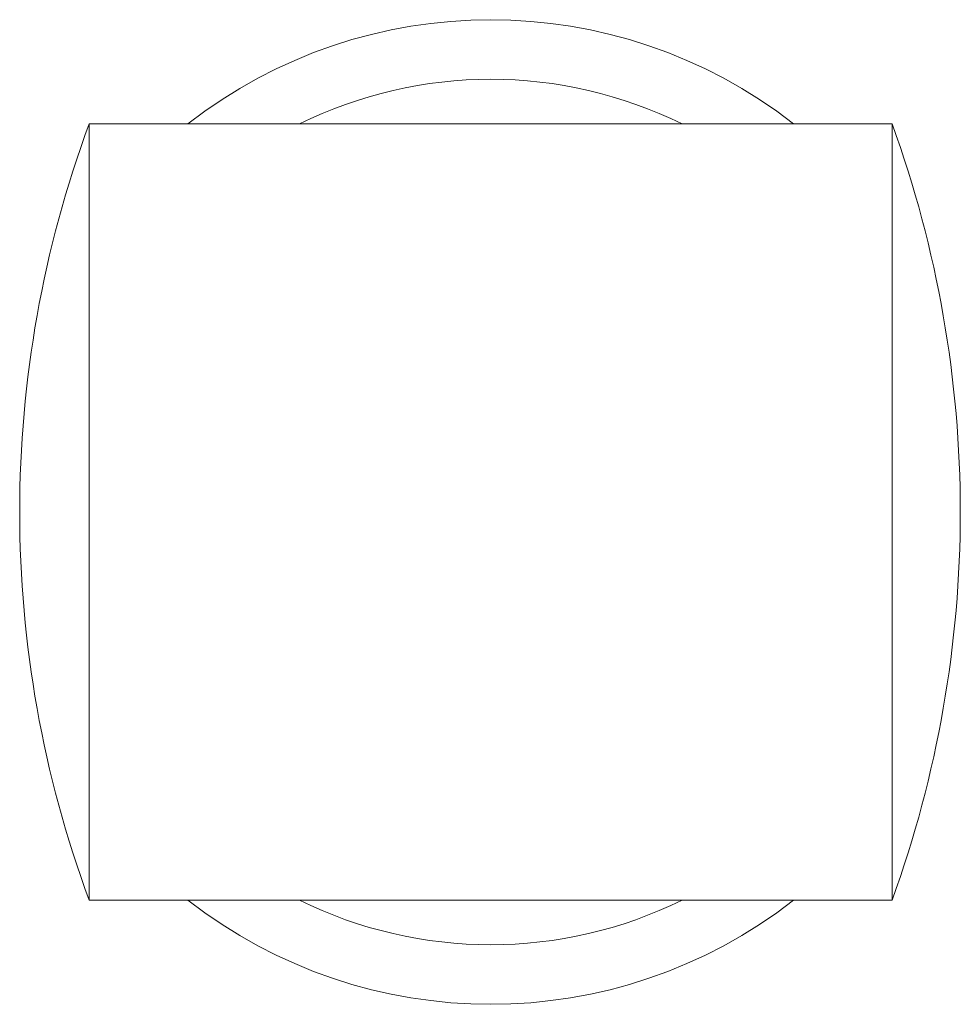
# Model space of a CAD drawing. Header units: millimetres. Extents: x 2567 to 2686, y 1062 to 1187.
import ezdxf

# ---------------------------------------------------------------- set-up
doc = ezdxf.new("R2010")
doc.units = ezdxf.units.MM
doc.layers.add('G-PLANOTM', color=6, linetype='Continuous', lineweight=40)

msp = doc.modelspace()

# ---------------------------------------------------------------- linework, layer by layer
at = {"layer": 'G-PLANOTM', "lineweight": 13}
for points in [[(2576.15, 1173.62), (2576.15, 1075.46)], [(2576.15, 1173.62), (2677.7, 1173.62)], [(2677.7, 1173.62), (2677.7, 1075.46)], [(2576.15, 1075.46), (2677.7, 1075.46)]]:
    msp.add_lwpolyline(points, dxfattribs=at)
for centre, radius, start, end in [((2626.94, 1124.54), 62.25, 52.0364, 127.9636), ((2626.94, 1124.54), 54.72, 63.7579, 116.2421), ((2708.84, 1124.54), 141.47, 159.7016, 200.2984), ((2542.33, 1124.54), 143.99, 340.0716, 19.9284), ((2626.94, 1124.54), 62.25, 232.0364, 307.9636), ((2626.94, 1124.54), 54.72, 243.7579, 296.2421)]:
    msp.add_arc(centre, radius, start, end, dxfattribs=at)

doc.saveas('drawing.dxf')
